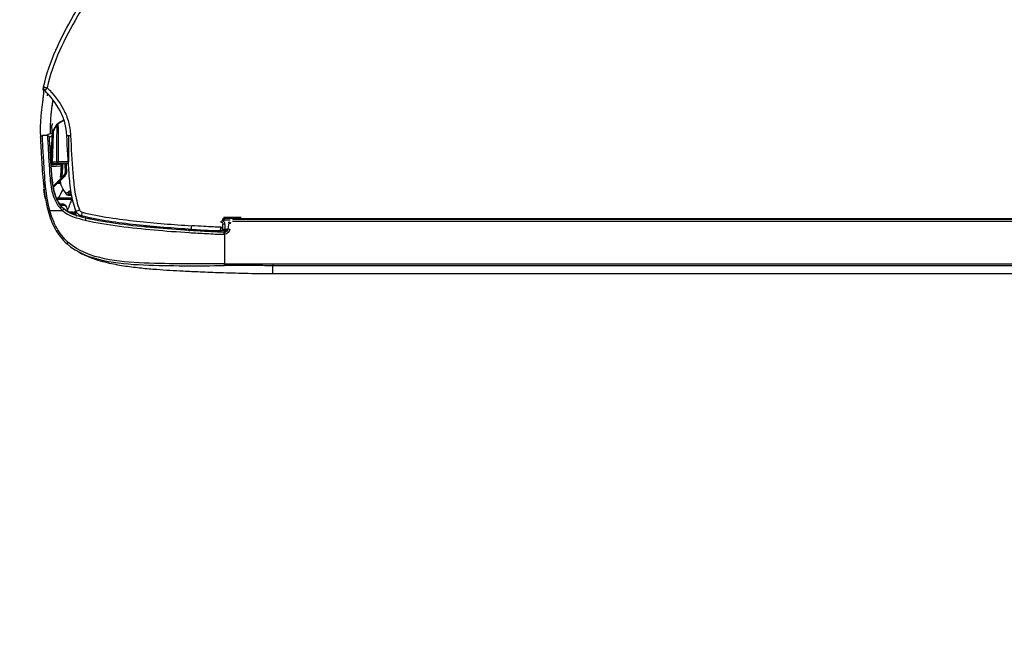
# Model space of a CAD drawing. Header units: millimetres. Extents: x 922208 to 1069538, y -182208 to -99877.
# Tile 102 of 256: x 982476 to 982724, y -161102 to -160942. Entities that reach past the tile are written whole.
import ezdxf
from ezdxf import colors
from ezdxf.entities.mleader import LeaderData, LeaderLine
from ezdxf.math import Vec2, Vec3

# ---------------------------------------------------------------- set-up
doc = ezdxf.new("R2010")
doc.units = ezdxf.units.MM
doc.header["$MEASUREMENT"] = 0
doc.layers.add('IS_KLIM Opis_Średnice', color=7, linetype='Continuous', lineweight=9)
doc.layers.add('IS_KLIM_urządzenia', color=3, linetype='Continuous')

# ---------------------------------------------------------------- blocks, each defined once
blk = doc.blocks.new('G$CFEA986A8')
at = {"layer": 'IS_KLIM_urządzenia', "linetype": 'Continuous'}
for p, q in [((2.71, 28.23), (3.1, 35.54)), ((3.1, 35.54), (3.1, 35.54)), ((3.24, 36.01), (3.24, 36.02)), ((3.24, 36.02), (3.24, 36.01)), ((2.73, 27.62), (4.82, 27.62)), ((2.74, 28.23), (2.74, 28.23)), ((2.74, 27.41), (5, 27.61)), ((3.03, 28.23), (3.03, 28.23)), ((4.22, 28.23), (4.22, 28.23)), ((4.55, 28.23), (4.55, 28.23)), ((5.25, 27.13), (2.77, 26.91)), ((3.18, 21.95), (5.57, 24.34)), ((5.93, 24.34), (3.22, 21.63)), ((5.57, 24.34), (5.44, 24.33)), ((5.57, 24.34), (5.85, 24.61)), ((5.93, 24.34), (5.57, 24.34)), ((6.02, 24.44), (5.93, 24.34)), ((46.34, 14.13), (46.34, 14)), ((50.7, 14.13), (46.34, 14.13)), ((46.52, 13.99), (46.52, 13.96)), ((46.52, 13.96), (921.55, 13.84)), ((46.52, 13.51), (46.52, 13.96)), ((48, 13.51), (46.52, 13.51)), ((47.59, 12.8), (47.38, 11.3)), ((48.58, 13.7), (919.48, 13.58)), ((919.48, 13.06), (48.58, 13.18)), ((46.64, 11.21), (47.36, 11.21)), ((46.64, 11.21), (46.64, 10.75)), ((47.11, 10.75), (46.64, 10.75)), ((46.54, 9.92), (46.54, 2.46)), ((58.73, 0), (909.33, -0.12)), ((58.74, 2.46), (909.33, 2.34)), ((909.33, 1.87), (58.74, 1.98)), ((58.74, 0), (58.74, 1.98))]:
    blk.add_line(p, q, dxfattribs=at)
for points in [[(37.64, 10.75, 0), (37.64, 10.76, 0), (37.64, 10.76, 0), (37.64, 10.77, 0), (37.64, 10.78, 0), (37.64, 10.79, 0), (37.64, 10.8, 0), (37.64, 10.81, 0), (37.64, 10.82, 0), (37.64, 10.83, 0), (37.64, 10.84, 0), (37.64, 10.84, 0), (37.65, 10.85, 0), (37.65, 10.86, 0), (37.65, 10.87, 0), (37.65, 10.88, 0), (37.65, 10.89, 0), (37.65, 10.9, 0), (37.65, 10.91, 0), (37.65, 10.92, 0), (37.65, 10.92, 0), (37.65, 10.93, 0), (37.65, 10.94, 0), (37.65, 10.95, 0), (37.65, 10.96, 0), (37.65, 10.97, 0), (37.65, 10.98, 0), (37.65, 10.99, 0), (37.65, 11, 0), (37.65, 11, 0), (37.65, 11.01, 0), (37.65, 11.02, 0), (37.65, 11.03, 0), (37.65, 11.04, 0), (37.65, 11.05, 0), (37.65, 11.06, 0), (37.65, 11.07, 0), (37.65, 11.08, 0), (37.65, 11.08, 0), (37.65, 11.09, 0), (37.65, 11.1, 0), (37.65, 11.11, 0), (37.65, 11.12, 0), (37.65, 11.13, 0), (37.66, 11.14, 0), (37.66, 11.15, 0), (37.66, 11.16, 0), (37.66, 11.16, 0), (37.66, 11.17, 0), (37.66, 11.18, 0), (37.66, 11.19, 0)], [(37.72, 10.74, 0), (37.72, 10.75, 0), (37.72, 10.76, 0), (37.72, 10.77, 0), (37.72, 10.78, 0), (37.72, 10.79, 0), (37.72, 10.79, 0), (37.72, 10.8, 0), (37.72, 10.81, 0), (37.72, 10.82, 0), (37.72, 10.83, 0), (37.73, 10.84, 0), (37.73, 10.85, 0), (37.73, 10.86, 0), (37.73, 10.87, 0), (37.73, 10.87, 0), (37.73, 10.88, 0), (37.73, 10.89, 0), (37.73, 10.9, 0), (37.73, 10.91, 0), (37.73, 10.92, 0), (37.73, 10.93, 0), (37.73, 10.94, 0), (37.73, 10.95, 0), (37.73, 10.95, 0), (37.73, 10.96, 0), (37.73, 10.97, 0), (37.73, 10.98, 0), (37.73, 10.99, 0), (37.73, 11, 0), (37.73, 11.01, 0), (37.73, 11.02, 0), (37.73, 11.03, 0), (37.73, 11.03, 0), (37.73, 11.04, 0), (37.73, 11.05, 0), (37.73, 11.06, 0), (37.73, 11.07, 0), (37.73, 11.08, 0), (37.73, 11.09, 0), (37.73, 11.1, 0), (37.73, 11.11, 0), (37.73, 11.11, 0), (37.73, 11.12, 0), (37.73, 11.13, 0), (37.74, 11.14, 0), (37.74, 11.15, 0), (37.74, 11.16, 0), (37.74, 11.17, 0), (37.74, 11.18, 0), (37.74, 11.19, 0)]]:
    blk.add_polyline3d(points, dxfattribs=at)
at = {"layer": 'IS_KLIM_urządzenia', "linetype": 'Continuous', "extrusion": (0, 0, -1)}
for centre, radius, start, end in [((-1.84, 46.94), 1, 314.7826, 11.7219), ((-0.53, 34.35), 0.5, 357.2068, 90), ((-1.83, 34.35), 0.5, 90, 177.181), ((-46.64, 11.25), 0.5, 270, 357), ((-46.39, 11.44), 1, 188, 264.2856), ((-46.39, 11.42), 1.5, 188, 264.2856)]:
    blk.add_arc(centre, radius, start, end, dxfattribs=at)
at = {"layer": 'IS_KLIM_urządzenia', "linetype": 'Continuous', "extrusion": (-1.54693e-05, -6.12303e-17, -1)}
blk.add_arc((-3.24, 28.23, -0.01), 0.498, 270, 359.4983, dxfattribs=at)
at = {"layer": 'IS_KLIM_urządzenia', "linetype": 'Continuous'}
for centre, start, end in [((2.5, 23.81), 5.1428, 5.6972), ((48.11, 12.87), 160.3327, 163.928), ((45.54, 11.27), 267.736, 0)]:
    blk.add_arc(centre, 0.5, start, end, dxfattribs=at)
for centre, major_axis, ratio, start_param, end_param in [((1.84, 46.94), (0.979, -0.203), 0.056856, 3.141593, 4.651384), ((1.84, 46.94), (0.704, 0.71), 0.020204, 1.651706, 3.141593), ((7.71, 34.94), (-0.999, -0.049), 0.051256, 0, 1.514472), ((7.71, 34.9), (-0.999, -0.047), 0.051373, 0, 1.514578), ((3.38, 28.23), (0, -0.498), 0.705765, 4.721116, 6.283185), ((3.96, 27.4), (0.499, -0.033), 0.703948, 0.778487, 1.449237), ((6.36, 25.91), (0.25, 0.009), 0.004928, 6.283059, 7.845078), ((1.28, 22.79), (0.498, 0.048), 0.655613, 3.140676, 4.596546), ((2.49, 23.87), (-0.498, -0.042), 0.40242, 3.141593, 4.712356), ((2.5, 23.81), (-0.498, -0.05), 0.399009, 3.140125, 4.706849), ((2.5, 23.81), (-0.498, -0.045), 0.399039, 3.141593, 4.710711), ((5.85, 24.61), (-0.177, 0.177), 0.009872, 3.141593, 4.709921), ((6.84, 20.48), (0.38, 0.325), 0.906204, 2.398026, 3.130887), ((7.44, 20.5), (-0.376, 0.33), 0.885836, 0.804441, 2.115185), ((7.76, 20.85), (-0.367, 0.34), 0.8822, 0.840111, 2.138766), ((8.04, 20.89), (0.282, 0.413), 0.898755, 2.160862, 3.167773), ((5.72, 17.3), (0, 0.2), 0.576627, 4.721116, 6.283185), ((2.45, 15.93), (0.482, 0.133), 0.040619, 3.141593, 4.662666), ((5.63, 15.93), (-0.326, -0.379), 0.006066, 1.506881, 3.141593), ((6.49, 16.72), (0.192, 0.056), 0.184381, 5.301873, 6.283185), ((8.07, 15.3), (0, 0.2), 0.433029, 4.721116, 6.283185), ((8.86, 15.62), (0.19, -0.061), 0.210046, 2.527177, 3.153928), ((8.96, 15.32), (-0.191, 0.059), 0.212832, 4.135574, 5.657225), ((8.8, 14.85), (0.18, 0.087), 0.196125, 5.117147, 6.283185), ((9.97, 16.14), (-0.925, -0.381), 0.043497, 0, 1.508611), ((10.63, 15.55), (-0.263, -0.965), 0.021464, 4.784953, 6.283185), ((11.38, 13.51), (-0.117, -0.486), 0.019962, 3.141593, 4.771045), ((45.52, 13.53), (0.02, 0.5), 1, 3.141593, 4.708057), ((45.52, 13.53), (-0.02, -0.5), 0.999999, 0, 1.547993), ((45.57, 13.52), (-0.02, -0.5), 0.955746, 0, 1.547846), ((46.52, 13.46), (0.5, -0.017), 0.998628, 1.605655, 3.113607), ((46.52, 13.46), (-0.5, 0.017), 0.093825, 4.715665, 5.983293), ((46.57, 12.58), (0.499, 0.026), 0.09496, 3.141593, 4.707412), ((48.08, 12.73), (0.495, -0.07), 0.051828, 3.141593, 4.719673), ((48.11, 12.87), (0.48, -0.138), 0.050296, 3.141584, 4.726878), ((39.42, 10.08), (0.996, -0.087), 0.841749, 1.62689, 2.181571), ((45.54, 11.73), (0.5, 0), 0.093428, 4.788501, 6.283185), ((46.64, 11.25), (0.499, 0.026), 0.096366, 3.141593, 4.707339), ((46.39, 9.94), (0, -0.5), 0.000142, 3.141593, 4.764749), ((46.54, 9.95), (0.05, -0.498), 0.005219, 3.141593, 4.764488), ((47.87, 11.23), (0.495, -0.07), 0.051828, 3.141593, 4.719673), ((7.1, 7.87), (0.331, 0.375), 0.006851, 3.141593, 4.648558), ((46.54, 2.49), (0, 0.5), 0.000013, 3.173368, 4.660029)]:
    blk.add_ellipse(centre, major_axis=major_axis, ratio=ratio, start_param=start_param, end_param=end_param, dxfattribs=at)
at = {"layer": 'IS_KLIM_urządzenia', "linetype": 'Continuous', "extrusion": (0, 0, -1)}
for centre, major_axis, ratio, start_param, end_param in [((3.24, 28.23), (0.352, -0.352), 0.999998, 0.785397, 2.347467), ((48.58, 12.65), (-0.13, -1.08), 0.917565, 1.59215, 1.795783), ((-21.42, 382.85), (-1476.17, -4886.86), 0.031997, 4.778832, 4.778918), ((7.64, 474.84), (-1862.82, -6167.7), 0.025163, 4.780022, 4.78009), ((5.18, 514.21), (-1939.65, -6425.41), 0.026246, 4.782823, 4.782889)]:
    blk.add_ellipse(centre, major_axis=major_axis, ratio=ratio, start_param=start_param, end_param=end_param, dxfattribs=at)
at = {"layer": 'IS_KLIM_urządzenia', "linetype": 'Continuous'}
for points, knots in [([(0.86, 47.14), (2.21, 53.63), (5.22, 59.45), (9.22, 66.61), (10.01, 68.05), (11.28, 71.07), (11.73, 72.68), (12.3, 75.96), (12.44, 77.6), (12.52, 80.9), (12.49, 82.59), (12.38, 84.21)], [0, 0, 0, 0, 0.5, 0.5, 0.625, 0.625, 0.75, 0.75, 0.875, 0.875, 1, 1, 1, 1]), ([(13.31, 84.26), (13.43, 82.58), (13.45, 80.92), (13.38, 77.59), (13.25, 75.94), (12.69, 72.64), (12.26, 71.01), (11.03, 67.94), (10.25, 66.49), (7.83, 62.15), (6.23, 59.26), (3.53, 53.27), (2.44, 50.17), (1.77, 46.9)], [0, 0, 0, 0, 0.125, 0.125, 0.25, 0.25, 0.375, 0.375, 0.5, 0.5, 0.75, 0.75, 1, 1, 1, 1]), ([(0.79, 46.38), (0.81, 46.35), (0.83, 46.15), (0.82, 45.56), (0.75, 44.68), (0.59, 43.52), (0.41, 42.19), (0.23, 40.79), (0.06, 38.91), (-0.02, 36.7), (0.03, 34.49), (0.09, 33.16), (0.12, 32.58)], [0, 0, 0, 0, 0.12885, 0.245282, 0.335122, 0.40726, 0.471799, 0.536509, 0.604482, 0.745543, 0.884733, 1, 1, 1, 1]), ([(6.71, 34.89), (6.66, 35.97), (6.51, 37.05), (5.93, 39.13), (5.52, 40.14), (4.02, 42.98), (2.67, 44.7), (1.13, 46.23)], [0, 0, 0, 0, 0.25, 0.25, 0.5, 0.5, 1, 1, 1, 1]), ([(1.77, 46.9), (3.4, 45.28), (4.82, 43.46), (6.4, 40.45), (6.84, 39.38), (7.45, 37.17), (7.6, 36.03), (7.65, 34.88)], [0, 0, 0, 0, 0.5, 0.5, 0.75, 0.75, 1, 1, 1, 1]), ([(3.15, 43.79), (3.12, 43.57), (3.04, 42.96), (2.88, 41.81), (2.7, 40.4), (2.54, 38.56), (2.49, 36.85), (2.5, 35.65), (2.51, 35.23)], [0, 0, 0, 0, 0.089993, 0.237107, 0.37975, 0.527052, 0.833503, 1, 1, 1, 1]), ([(3.13, 43.63), (3.06, 43.24), (2.83, 41.75), (2.67, 40.26), (2.59, 39.15)], [0, 0, 0, 0, 0.261547, 1, 1, 1, 1]), ([(3.01, 37.92), (3, 37.79), (2.99, 37.66), (2.97, 37.49), (2.97, 37.46), (2.96, 37.42)], [0, 0, 0, 0, 0.794972, 0.794972, 1, 1, 1, 1]), ([(3.24, 36.01), (3.49, 36.42), (3.74, 36.82), (4.08, 37.39), (4.18, 37.55), (4.28, 37.72)], [0, 0, 0, 0, 0.711043, 0.711043, 1, 1, 1, 1]), ([(3.24, 36.01), (3.5, 36.43), (3.75, 36.85), (4.1, 37.41), (4.19, 37.57), (4.28, 37.72)], [0, 0, 0, 0, 0.731926, 0.731926, 1, 1, 1, 1]), ([(4.29, 37.71), (3.97, 37.19), (3.65, 36.67), (3.3, 36.1), (3.27, 36.06), (3.24, 36.01)], [0, 0, 0, 0, 0.917621, 0.917621, 1, 1, 1, 1]), ([(4.2, 28.23), (4.2, 29.24), (4.2, 30.24), (4.21, 32.24), (4.2, 33.27), (4.22, 35.2), (4.25, 36.11), (4.29, 37.36), (4.3, 37.7), (4.29, 37.71)], [0, 0, 0, 0, 0.25, 0.25, 0.5, 0.5, 0.75, 0.75, 1, 1, 1, 1]), ([(4.28, 37.72), (4.28, 37.72), (4.28, 37.72), (4.28, 37.72), (4.28, 37.72), (4.28, 37.72)], [0, 0, 0, 0, 0.500001, 0.500001, 1, 1, 1, 1]), ([(4.45, 37.88), (4.45, 37.88), (4.43, 37.87), (4.42, 37.86), (4.4, 37.84), (4.37, 37.82), (4.35, 37.8), (4.32, 37.76), (4.29, 37.72), (4.29, 37.72)], [0, 0, 0, 0, 0.029241, 0.088276, 0.151647, 0.25725, 0.525964, 0.992323, 1, 1, 1, 1]), ([(4.44, 37.88), (4.44, 37.88), (4.44, 37.88), (4.44, 37.88), (4.44, 37.88), (4.44, 37.88)], [0, 0, 0, 0, 0.593674, 0.593674, 1, 1, 1, 1]), ([(4.44, 37.87), (4.45, 37.85), (4.46, 37.53), (4.52, 36.29), (4.55, 35.36), (4.57, 33.39), (4.56, 32.34), (4.56, 30.29), (4.55, 29.26), (4.55, 28.23)], [0, 0, 0, 0, 0.25, 0.25, 0.5, 0.5, 0.75, 0.75, 1, 1, 1, 1]), ([(2.43, 15.91), (1.79, 18.29), (1.47, 20.73), (1.05, 25.3), (0.94, 27.43), (0.73, 30.97), (0.65, 32.4), (0.55, 34.34), (0.52, 34.85), (0.53, 34.85)], [0, 0, 0, 0, 0.25, 0.25, 0.5, 0.5, 0.75, 0.75, 1, 1, 1, 1]), ([(3.08, 35.41), (2.6, 35.32), (2.12, 35.16), (1.64, 34.89), (1.62, 34.88), (1.59, 34.86)], [0, 0, 0, 0, 0.948448, 0.948448, 1, 1, 1, 1]), ([(1.83, 34.85), (1.83, 34.85), (1.87, 33.81), (2.08, 30.02), (2.21, 27.26), (2.47, 24.07)], [0, 0, 0, 0, 0.5, 0.5, 1, 1, 1, 1]), ([(2.71, 28.23), (2.79, 29.71), (2.87, 31.19), (2.97, 33.03), (2.98, 33.41), (3.02, 34.12), (3.04, 34.46), (3.08, 35.26), (3.1, 35.51), (3.1, 35.54)], [0, 0, 0, 0, 0.5, 0.5, 0.625, 0.625, 0.75, 0.75, 1, 1, 1, 1]), ([(3.24, 36.01), (3.24, 35.99), (3.25, 35.75), (3.24, 34.97), (3.24, 34.63), (3.22, 33.9), (3.2, 33.49), (3.13, 31.47), (3.07, 29.85), (3.01, 28.23)], [0, 0, 0, 0, 0.25, 0.25, 0.375, 0.375, 0.5, 0.5, 1, 1, 1, 1]), ([(3.25, 36.01), (3.24, 36), (3.2, 35.94), (3.15, 35.84), (3.12, 35.72), (3.11, 35.65), (3.1, 35.62), (3.1, 35.62), (3.1, 35.62), (3.1, 35.62), (3.1, 35.61), (3.18, 36.23), (3.09, 35.5), (3.1, 35.58), (3.1, 35.58)], [0, 0, 0, 0, 0.004098, 0.020773, 0.033488, 0.040418, 0.042471, 0.042689, 0.042703, 0.042705, 0.042705, 0.045311, 0.81751, 1, 1, 1, 1]), ([(3.1, 35.54), (3.1, 35.58), (3.1, 35.55), (3.1, 35.54), (3.1, 35.54), (3.1, 35.54)], [0, 0, 0, 0, 0.5, 0.5, 1, 1, 1, 1]), ([(3.1, 35.54), (3.1, 35.54), (3.1, 35.54), (3.1, 35.54), (3.1, 35.54), (3.1, 35.54)], [0, 0, 0, 0, 0.501823, 0.501823, 1, 1, 1, 1]), ([(3.1, 35.54), (3.1, 35.54), (3.1, 35.54), (3.1, 35.54), (3.1, 35.54), (3.1, 35.54)], [0, 0, 0, 0, 0.497529, 0.497529, 1, 1, 1, 1]), ([(3.24, 36.01), (3.24, 36.01), (3.24, 36.01), (3.24, 36.01), (3.24, 36.01), (3.24, 36.01)], [0, 0, 0, 0, 0.266653, 0.266653, 1, 1, 1, 1]), ([(3.24, 36.01), (3.24, 36.01), (3.24, 36.01), (3.24, 36.01), (3.24, 36.01), (3.24, 36.01), (3.24, 36.01), (3.24, 36.01)], [0, 0, 0, 0, 0.156997, 0.156997, 0.784985, 0.784985, 1, 1, 1, 1]), ([(6.71, 34.85), (6.71, 34.85), (6.71, 34.85), (6.71, 34.86), (6.71, 34.88), (6.71, 34.89)], [0, 0, 0, 0, 0.001471, 0.001471, 1, 1, 1, 1]), ([(9.05, 15.75), (8.42, 17.27), (8.08, 18.84), (7.57, 22), (7.42, 23.6), (7.06, 28.42), (6.86, 31.65), (6.71, 34.85)], [0, 0, 0, 0, 0.25, 0.25, 0.5, 0.5, 1, 1, 1, 1]), ([(7.11, 34.81), (7.11, 34.78), (7.11, 34.74), (7.11, 33.65), (7.11, 32.55), (7.11, 30.39), (7.11, 29.31), (7.11, 28.23)], [0, 0, 0, 0, 0.017199, 0.017199, 0.508599, 0.508599, 1, 1, 1, 1]), ([(7.65, 34.88), (7.65, 34.88), (7.65, 34.88), (7.65, 34.87), (7.66, 34.86), (7.66, 34.84)], [0, 0, 0, 0, 0.001414, 0.001414, 1, 1, 1, 1]), ([(7.66, 34.84), (7.81, 31.68), (8, 28.52), (8.36, 23.79), (8.5, 22.21), (8.99, 19.1), (9.32, 17.56), (9.93, 16.07)], [0, 0, 0, 0, 0.5, 0.5, 0.75, 0.75, 1, 1, 1, 1]), ([(0.03, 34.32), (0.03, 34.32), (0.05, 33.82), (0.16, 31.93), (0.24, 30.52), (0.46, 27.06), (0.57, 24.97), (1, 20.5), (1.33, 18.12), (1.97, 15.8)], [0, 0, 0, 0, 0.25, 0.25, 0.5, 0.5, 0.75, 0.75, 1, 1, 1, 1]), ([(0.12, 32.67), (0.12, 32.66), (0.12, 32.66), (0.12, 32.65), (0.12, 32.65), (0.12, 32.64), (0.12, 32.64), (0.12, 32.64)], [0, 0, 0, 0, 0.491862, 0.491862, 0.745898, 0.745898, 1, 1, 1, 1]), ([(2.99, 23.91), (2.73, 26.99), (2.59, 29.69), (2.38, 33.37), (2.33, 34.37), (2.33, 34.37)], [0, 0, 0, 0, 0.500106, 0.500106, 1, 1, 1, 1]), ([(2.71, 28.23), (2.71, 28.23), (2.73, 28.23), (2.81, 28.23), (2.86, 28.23), (2.96, 28.23), (2.98, 28.23), (3.01, 28.23)], [0, 0, 0, 0, 0.429968, 0.429968, 0.860069, 0.860069, 1, 1, 1, 1]), ([(2.74, 28.23), (2.74, 28.23), (2.75, 28.23), (2.8, 28.23), (2.84, 28.23), (2.94, 28.23), (2.98, 28.23), (3.03, 28.23)], [0, 0, 0, 0, 0.311909, 0.311909, 0.74389, 0.74389, 1, 1, 1, 1]), ([(3.38, 27.74), (3.34, 27.74), (3.31, 27.74), (3.27, 27.74), (3.25, 27.74), (3.24, 27.74), (3.24, 27.74), (3.24, 27.74)], [0, 0, 0, 0, 0.429844, 0.429844, 0.859217, 0.859217, 1, 1, 1, 1]), ([(4.56, 27.74), (4.44, 27.74), (4.31, 27.74), (4.06, 27.74), (3.93, 27.74), (3.66, 27.74), (3.52, 27.74), (3.38, 27.74)], [0, 0, 0, 0, 0.316882, 0.316882, 0.640659, 0.640659, 1, 1, 1, 1]), ([(4.2, 28.23), (4.24, 28.23), (4.29, 28.23), (4.39, 28.23), (4.44, 28.23), (4.52, 28.23), (4.53, 28.23), (4.55, 28.23)], [0, 0, 0, 0, 0.437327, 0.437327, 0.874715, 0.874715, 1, 1, 1, 1]), ([(4.56, 27.74), (4.51, 27.74), (4.42, 27.76), (4.31, 27.88), (4.24, 28.04), (4.23, 28.17), (4.22, 28.23)], [0, 0, 0, 0, 0.28901, 0.499661, 0.756628, 1, 1, 1, 1]), ([(4.22, 28.23), (4.27, 28.23), (4.37, 28.23), (4.49, 28.23), (4.55, 28.23)], [0, 0, 0, 0, 0.500276, 1, 1, 1, 1]), ([(4.56, 27.74), (4.56, 27.74), (4.56, 27.74), (4.56, 27.75), (4.56, 27.76), (4.56, 27.78), (4.56, 27.8), (4.55, 27.84), (4.55, 27.86), (4.55, 27.9), (4.55, 27.93), (4.55, 27.98), (4.55, 28.01), (4.55, 28.1), (4.55, 28.16), (4.55, 28.23)], [0, 0, 0, 0, 0.125, 0.125, 0.25, 0.25, 0.375, 0.375, 0.5, 0.5, 0.625, 0.625, 0.75, 0.75, 1, 1, 1, 1]), ([(4.55, 28.23), (4.95, 28.23), (5.36, 28.23), (5.99, 28.23), (6.21, 28.23), (6.62, 28.23), (6.8, 28.23), (7.03, 28.23), (7.07, 28.23), (7.11, 28.23)], [0, 0, 0, 0, 0.474817, 0.474817, 0.737386, 0.737386, 0.953021, 0.953021, 1, 1, 1, 1]), ([(7.11, 28.23), (6.67, 28.23), (6.22, 28.23), (5.37, 28.23), (4.96, 28.23), (4.55, 28.23)], [0, 0, 0, 0, 0.51841, 0.51841, 1, 1, 1, 1]), ([(7.11, 27.74), (7.03, 27.74), (6.94, 27.74), (6.49, 27.74), (6.13, 27.74), (5.36, 27.74), (4.96, 27.74), (4.56, 27.74)], [0, 0, 0, 0, 0.097737, 0.097737, 0.528149, 0.528149, 1, 1, 1, 1]), ([(5, 27.61), (5.04, 27.61), (5.07, 27.6), (5.13, 27.56), (5.16, 27.53), (5.21, 27.45), (5.22, 27.41), (5.24, 27.31), (5.25, 27.26), (5.25, 27.18), (5.25, 27.15), (5.25, 27.13)], [0, 0, 0, 0, 0.247479, 0.247479, 0.496795, 0.496795, 0.717384, 0.717384, 0.907765, 0.907765, 1, 1, 1, 1]), ([(5.22, 24.33), (5.23, 24.5), (5.24, 24.66), (5.29, 25.49), (5.34, 26.16), (5.4, 27.13), (5.42, 27.43), (5.44, 27.74)], [0, 0, 0, 0, 0.146562, 0.146562, 0.73281, 0.73281, 1, 1, 1, 1]), ([(5.66, 27.74), (5.61, 26.91), (5.55, 26.08), (5.48, 24.95), (5.46, 24.64), (5.44, 24.33)], [0, 0, 0, 0, 0.72849, 0.72849, 1, 1, 1, 1]), ([(6.36, 25.91), (6.35, 26.08), (6.35, 26.24), (6.33, 26.85), (6.31, 27.29), (6.3, 27.74)], [0, 0, 0, 0, 0.274035, 0.274035, 1, 1, 1, 1]), ([(6.54, 27.74), (6.55, 27.64), (6.55, 27.54), (6.57, 26.93), (6.59, 26.42), (6.61, 25.92)], [0, 0, 0, 0, 0.164291, 0.164291, 1, 1, 1, 1]), ([(5.85, 24.61), (5.99, 24.75), (6.1, 24.92), (6.27, 25.27), (6.33, 25.46), (6.36, 25.74), (6.36, 25.83), (6.36, 25.91)], [0, 0, 0, 0, 0.410681, 0.410681, 0.822529, 0.822529, 1, 1, 1, 1]), ([(6.61, 25.92), (6.61, 25.82), (6.61, 25.72), (6.57, 25.4), (6.51, 25.18), (6.33, 24.81), (6.22, 24.65), (6.07, 24.48), (6.05, 24.46), (6.02, 24.44)], [0, 0, 0, 0, 0.177731, 0.177731, 0.59018, 0.59018, 0.940555, 0.940555, 1, 1, 1, 1]), ([(0.78, 22.75), (0.79, 22.7), (0.79, 22.67), (0.8, 22.61), (0.8, 22.59), (0.8, 22.57), (0.8, 22.57), (0.8, 22.59), (0.8, 22.6), (0.8, 22.61)], [0, 0, 0, 0, 0.272721, 0.272721, 0.545029, 0.545029, 0.816327, 0.816327, 1, 1, 1, 1]), ([(0.8, 22.62), (0.8, 22.61), (0.8, 22.58), (0.8, 22.58), (0.8, 22.57), (0.8, 22.56), (0.8, 22.55), (0.81, 22.53), (0.82, 22.47), (0.86, 22.37), (0.95, 22.25), (1.09, 22.16), (1.21, 22.12), (1.28, 22.13), (1.28, 22.13)], [0, 0, 0, 0, 0.067693, 0.176783, 0.191923, 0.20101, 0.210642, 0.23464, 0.289457, 0.395964, 0.591763, 0.776207, 0.974695, 1, 1, 1, 1]), ([(2.48, 24.01), (2.6, 22.61), (2.81, 21.15), (3.72, 18.3), (4.46, 16.92), (5.61, 15.91)], [0, 0, 0, 0, 0.5, 0.5, 1, 1, 1, 1]), ([(2.99, 23.85), (3, 23.81), (3, 23.77), (3.01, 23.64), (3.02, 23.54), (3.05, 23.29), (3.07, 23.13), (3.12, 22.73), (3.15, 22.48), (3.24, 21.89), (3.31, 21.55), (3.54, 20.47), (3.75, 19.74), (4.26, 18.52), (4.52, 18.02), (4.84, 17.55)], [0, 0, 0, 0, 0.01825, 0.01825, 0.060304, 0.060304, 0.132525, 0.132525, 0.246095, 0.246095, 0.402611, 0.402611, 0.74532, 0.74532, 1, 1, 1, 1]), ([(5.96, 16.31), (4.87, 17.25), (4.17, 18.54), (3.31, 21.19), (3.11, 22.55), (2.99, 23.85)], [0, 0, 0, 0, 0.5, 0.5, 1, 1, 1, 1]), ([(5.22, 24.33), (5.2, 24.33), (5.19, 24.33), (5.14, 24.33), (5.1, 24.33), (5.07, 24.33)], [0, 0, 0, 0, 0.325415, 0.325415, 1, 1, 1, 1]), ([(5.3, 22.33), (5.24, 22.47), (5.2, 22.67), (5.14, 23.06), (5.12, 23.23), (5.11, 23.41)], [0, 0, 0, 0, 0.624288, 0.624288, 1, 1, 1, 1]), ([(5.44, 24.33), (5.41, 24.33), (5.38, 24.33), (5.33, 24.33), (5.3, 24.33), (5.26, 24.33), (5.24, 24.33), (5.22, 24.33), (5.22, 24.33), (5.22, 24.33)], [0, 0, 0, 0, 0.315815, 0.315815, 0.631664, 0.631664, 0.946964, 0.946964, 1, 1, 1, 1]), ([(5.76, 21.33), (5.6, 21.04), (5.45, 20.74), (5.04, 19.97), (4.79, 19.48), (4.54, 19)], [0, 0, 0, 0, 0.379029, 0.379029, 1, 1, 1, 1]), ([(6.97, 20.49), (6.88, 20.38), (6.78, 20.33), (6.57, 20.3), (6.46, 20.36), (6.36, 20.47)], [0, 0, 0, 0, 0.456839, 0.456839, 1, 1, 1, 1]), ([(7.06, 19.82), (7.08, 19.82), (7.09, 19.82), (7.2, 19.84), (7.3, 19.92), (7.39, 20.05)], [0, 0, 0, 0, 0.174867, 0.174867, 1, 1, 1, 1]), ([(7.29, 20.84), (7.3, 20.84), (7.3, 20.85), (7.35, 20.89), (7.4, 20.91), (7.49, 20.91), (7.53, 20.9), (7.57, 20.87)], [0, 0, 0, 0, 0.062565, 0.062565, 0.548357, 0.548357, 1, 1, 1, 1]), ([(7.91, 20), (7.87, 20.01), (7.82, 20.01), (7.65, 20.02), (7.52, 20.03), (7.39, 20.05)], [0, 0, 0, 0, 0.263267, 0.263267, 1, 1, 1, 1]), ([(7.95, 19), (7.84, 19), (7.73, 19), (7.18, 19), (6.75, 19), (6.13, 19), (5.95, 19), (5.2, 19), (4.63, 19), (4.07, 19)], [0, 0, 0, 0, 0.084494, 0.084494, 0.422472, 0.422472, 0.560579, 0.560579, 1, 1, 1, 1]), ([(4.15, 18.8), (4.53, 18.8), (4.9, 18.8), (5.72, 18.8), (6.16, 18.8), (6.86, 18.8), (7.12, 18.8), (7.57, 18.8), (7.77, 18.8), (7.97, 18.8)], [0, 0, 0, 0, 0.296997, 0.296997, 0.640532, 0.640532, 0.845161, 0.845161, 1, 1, 1, 1]), ([(5.72, 17.5), (5.61, 17.5), (5.5, 17.5), (5.23, 17.5), (5.05, 17.5), (4.88, 17.5)], [0, 0, 0, 0, 0.390013, 0.390013, 1, 1, 1, 1]), ([(6.68, 16.78), (6.65, 16.88), (6.61, 16.98), (6.49, 17.14), (6.42, 17.22), (6.27, 17.35), (6.17, 17.4), (5.96, 17.48), (5.84, 17.5), (5.72, 17.5)], [0, 0, 0, 0, 0.230955, 0.230955, 0.455697, 0.455697, 0.706422, 0.706422, 1, 1, 1, 1]), ([(7.97, 18.8), (7.8, 18.37), (7.62, 17.93), (7.27, 17.03), (7.09, 16.55), (6.91, 16.08)], [0, 0, 0, 0, 0.478968, 0.478968, 1, 1, 1, 1]), ([(1.97, 15.8), (2.4, 14.23), (2.97, 12.73), (4.54, 9.9), (5.54, 8.58), (6.77, 7.49)], [0, 0, 0, 0, 0.5, 0.5, 1, 1, 1, 1]), ([(7.08, 7.84), (5.89, 8.89), (4.93, 10.17), (3.41, 12.92), (2.85, 14.38), (2.43, 15.91)], [0, 0, 0, 0, 0.5, 0.5, 1, 1, 1, 1]), ([(2.43, 15.91), (3.38, 15.91), (4.33, 15.91), (5.39, 15.91), (5.5, 15.91), (5.61, 15.91)], [0, 0, 0, 0, 0.894615, 0.894615, 1, 1, 1, 1]), ([(5.03, 17.3), (5.22, 17.3), (5.41, 17.3), (5.68, 17.3), (5.76, 17.3), (5.84, 17.3)], [0, 0, 0, 0, 0.696556, 0.696556, 1, 1, 1, 1]), ([(5.84, 17.3), (5.93, 17.3), (6.03, 17.28), (6.2, 17.22), (6.27, 17.18), (6.4, 17.08), (6.45, 17.02), (6.54, 16.88), (6.58, 16.81), (6.61, 16.72)], [0, 0, 0, 0, 0.299295, 0.299295, 0.552236, 0.552236, 0.775182, 0.775182, 1, 1, 1, 1]), ([(8.07, 15.5), (7.95, 15.5), (7.83, 15.5), (7.52, 15.5), (7.32, 15.5), (7.13, 15.5)], [0, 0, 0, 0, 0.379834, 0.379834, 1, 1, 1, 1]), ([(8.98, 14.93), (8.93, 15.03), (8.86, 15.13), (8.71, 15.28), (8.62, 15.34), (8.42, 15.44), (8.31, 15.48), (8.16, 15.5), (8.12, 15.5), (8.07, 15.5)], [0, 0, 0, 0, 0.291856, 0.291856, 0.579131, 0.579131, 0.886367, 0.886367, 1, 1, 1, 1]), ([(8.16, 15.3), (8.19, 15.3), (8.23, 15.3), (8.35, 15.28), (8.44, 15.26), (8.6, 15.18), (8.67, 15.13), (8.79, 15), (8.84, 14.93), (8.88, 14.85)], [0, 0, 0, 0, 0.114875, 0.114875, 0.424433, 0.424433, 0.71152, 0.71152, 1, 1, 1, 1]), ([(8.98, 14.93), (9.03, 14.82), (9.09, 14.7), (9.17, 14.55), (9.19, 14.51), (9.21, 14.48)], [0, 0, 0, 0, 0.758703, 0.758703, 1, 1, 1, 1]), ([(10.37, 14.59), (10.22, 14.63), (10.07, 14.69), (9.73, 14.88), (9.55, 15.02), (9.25, 15.35), (9.13, 15.55), (9.05, 15.75)], [0, 0, 0, 0, 0.262451, 0.262451, 0.631307, 0.631307, 1, 1, 1, 1]), ([(9.93, 16.07), (9.97, 15.97), (10.03, 15.87), (10.18, 15.7), (10.27, 15.63), (10.44, 15.54), (10.52, 15.51), (10.59, 15.49)], [0, 0, 0, 0, 0.368676, 0.368676, 0.737518, 0.737518, 1, 1, 1, 1]), ([(10.59, 15.49), (12.85, 14.87), (15.14, 14.47), (19.73, 13.76), (22.04, 13.48), (28.97, 12.72), (33.62, 12.36), (38.26, 12.08)], [0, 0, 0, 0, 0.25, 0.25, 0.5, 0.5, 1, 1, 1, 1]), ([(38.2, 11.15), (33.53, 11.44), (28.86, 11.8), (21.88, 12.56), (19.56, 12.85), (14.94, 13.56), (12.64, 13.97), (10.37, 14.59)], [0, 0, 0, 0, 0.5, 0.5, 0.75, 0.75, 1, 1, 1, 1]), ([(11.36, 13.48), (14.22, 12.79), (17.12, 12.35), (22.95, 11.58), (25.87, 11.28), (31.72, 10.75), (34.65, 10.54), (39.05, 10.26), (40.52, 10.18), (43.45, 10.02), (44.92, 9.92), (46.39, 9.92)], [0, 0, 0, 0, 0.25, 0.25, 0.5, 0.5, 0.75, 0.75, 0.875, 0.875, 1, 1, 1, 1]), ([(46.39, 10.44), (44.92, 10.44), (43.46, 10.55), (40.54, 10.7), (39.08, 10.78), (34.7, 11.06), (31.78, 11.28), (25.95, 11.8), (23.04, 12.1), (17.23, 12.87), (14.34, 13.31), (11.49, 13.99)], [0, 0, 0, 0, 0.125, 0.125, 0.25, 0.25, 0.5, 0.5, 0.75, 0.75, 1, 1, 1, 1]), ([(46.04, 12.68), (46.04, 12.69), (46.03, 12.7), (46.01, 12.77), (45.98, 12.81), (45.9, 12.9), (45.86, 12.93), (45.76, 12.99), (45.71, 13.01), (45.63, 13.02), (45.61, 13.02), (45.59, 13.02)], [0, 0, 0, 0, 0.061755, 0.061755, 0.342553, 0.342553, 0.621501, 0.621501, 0.898216, 0.898216, 1, 1, 1, 1]), ([(46.52, 13.99), (46.46, 13.99), (46.41, 13.98), (46.3, 13.94), (46.25, 13.91), (46.16, 13.84), (46.13, 13.8), (46.07, 13.7), (46.04, 13.65), (46.03, 13.56), (46.02, 13.53), (46.02, 13.5)], [0, 0, 0, 0, 0.217569, 0.217569, 0.437754, 0.437754, 0.661951, 0.661951, 0.88823, 0.88823, 1, 1, 1, 1]), ([(46.02, 13.5), (46.02, 13.5), (46.02, 13.5), (46.02, 13.5), (46.02, 13.5), (46.02, 13.49)], [0, 0, 0, 0, 0.709938, 0.709938, 1, 1, 1, 1]), ([(46.04, 13.49), (46.05, 13.49), (46.05, 13.49), (46.07, 13.48), (46.1, 13.48), (46.16, 13.47), (46.19, 13.47), (46.26, 13.46), (46.31, 13.45), (46.41, 13.45), (46.47, 13.45), (46.52, 13.45)], [0, 0, 0, 0, 0.054361, 0.054361, 0.324109, 0.324109, 0.492664, 0.492664, 0.757067, 0.757067, 1, 1, 1, 1]), ([(46.14, 11.23), (46.12, 11.56), (46.1, 11.89), (46.08, 12.33), (46.07, 12.44), (46.07, 12.55)], [0, 0, 0, 0, 0.752617, 0.752617, 1, 1, 1, 1]), ([(46.24, 13.21), (46.29, 13.25), (46.34, 13.29), (46.43, 13.37), (46.47, 13.4), (46.51, 13.44), (46.52, 13.44), (46.52, 13.45)], [0, 0, 0, 0, 0.516625, 0.516625, 0.987493, 0.987493, 1, 1, 1, 1]), ([(46.24, 13.21), (46.27, 13.19), (46.29, 13.17), (46.39, 13.06), (46.45, 12.96), (46.54, 12.75), (46.56, 12.64), (46.57, 12.53)], [0, 0, 0, 0, 0.128768, 0.128768, 0.564386, 0.564386, 1, 1, 1, 1]), ([(46.34, 14), (46.4, 14), (46.46, 14), (46.52, 13.99), (46.52, 13.99), (46.52, 13.99)], [0, 0, 0, 0, 0.980312, 0.980312, 1, 1, 1, 1]), ([(46.57, 12.53), (46.58, 12.2), (46.6, 11.87), (46.62, 11.42), (46.63, 11.32), (46.64, 11.21)], [0, 0, 0, 0, 0.752217, 0.752217, 1, 1, 1, 1]), ([(26.23, 12.1), (26.23, 12.1), (27.71, 11.94), (30.67, 11.69), (31.17, 11.65), (31.69, 11.61)], [0, 0, 0, 0, 0.843393, 0.843393, 1, 1, 1, 1]), ([(38.2, 11.15), (39.21, 11.09), (40.23, 11.03), (42.04, 10.93), (42.83, 10.89), (44.26, 10.83), (44.89, 10.8), (45.52, 10.77)], [0, 0, 0, 0, 0.415101, 0.415101, 0.741354, 0.741354, 1, 1, 1, 1]), ([(45.58, 11.68), (44.96, 11.71), (44.35, 11.74), (42.93, 11.81), (42.13, 11.85), (40.31, 11.96), (39.29, 12.02), (38.27, 12.08)], [0, 0, 0, 0, 0.252696, 0.252696, 0.581919, 0.581919, 1, 1, 1, 1]), ([(39.44, 10.92), (40.46, 10.91), (41.48, 10.89), (42.88, 10.87), (43.26, 10.86), (43.64, 10.86)], [0, 0, 0, 0, 0.726317, 0.726317, 1, 1, 1, 1]), ([(45.24, 10.83), (45.24, 10.82), (45.24, 10.81), (45.25, 10.72), (45.25, 10.63), (45.25, 10.52), (45.25, 10.51), (45.25, 10.5)], [0, 0, 0, 0, 0.096435, 0.096435, 0.929868, 0.929868, 1, 1, 1, 1]), ([(45.52, 10.77), (45.52, 10.77), (45.52, 10.78), (45.53, 10.8), (45.53, 10.84), (45.54, 10.93), (45.55, 10.97), (45.55, 11.08), (45.56, 11.17), (45.57, 11.37), (45.57, 11.47), (45.57, 11.62), (45.58, 11.65), (45.58, 11.68)], [0, 0, 0, 0, 0.104471, 0.104471, 0.333219, 0.333219, 0.476288, 0.476288, 0.705049, 0.705049, 0.934054, 0.934054, 1, 1, 1, 1]), ([(46.04, 11.27), (46.04, 11.27), (46.04, 11.28), (46.04, 11.29), (46.04, 11.31), (46.04, 11.35), (46.04, 11.37), (46.04, 11.43), (46.04, 11.47), (46.04, 11.57), (46.04, 11.62), (46.04, 11.7), (46.04, 11.71), (46.04, 11.73)], [0, 0, 0, 0, 0.101232, 0.101232, 0.330942, 0.330942, 0.474618, 0.474618, 0.704242, 0.704242, 0.933906, 0.933906, 1, 1, 1, 1]), ([(46.39, 10.44), (46.44, 10.44), (46.49, 10.45), (46.66, 10.47), (46.77, 10.51), (46.98, 10.63), (47.07, 10.71), (47.22, 10.88), (47.28, 10.99), (47.32, 11.1)], [0, 0, 0, 0, 0.117134, 0.117134, 0.393716, 0.393716, 0.693983, 0.693983, 1, 1, 1, 1]), ([(6.77, 7.49), (9.32, 5.24), (12.68, 4), (19.31, 2.6), (22.71, 2.33), (32.91, 1.87), (39.73, 1.99), (46.54, 1.99)], [0, 0, 0, 0, 0.25, 0.25, 0.5, 0.5, 1, 1, 1, 1]), ([(46.54, 2.46), (39.78, 2.46), (33.03, 2.35), (22.91, 2.79), (19.53, 3.05), (12.95, 4.41), (9.66, 5.57), (7.08, 7.84)], [0, 0, 0, 0, 0.5, 0.5, 0.75, 0.75, 1, 1, 1, 1]), ([(46.39, 9.92), (46.44, 9.92), (46.49, 9.92), (46.54, 9.92), (46.54, 9.92), (46.54, 9.92)], [0, 0, 0, 0, 0.999599, 0.999599, 1, 1, 1, 1]), ([(9.37, 5.63), (9.49, 5.56), (10.61, 4.91), (13.28, 3.72), (17.38, 2.59), (21.48, 1.87), (25.45, 1.39), (29.2, 1.06), (32.75, 0.83), (36.39, 0.63), (40.66, 0.43), (45.83, 0.23), (51.96, 0.05), (56.37, 0), (58.74, 0)], [0, 0, 0, 0, 0.008566, 0.076169, 0.171242, 0.259595, 0.342985, 0.421868, 0.488451, 0.555392, 0.638641, 0.74036, 0.860715, 1, 1, 1, 1]), ([(58.74, 1.98), (58.4, 1.98), (58.07, 1.98), (56.4, 1.98), (55.07, 1.99), (51.34, 1.99), (48.94, 1.99), (46.54, 1.99)], [0, 0, 0, 0, 0.081967, 0.081967, 0.409835, 0.409835, 1, 1, 1, 1])]:
    blk.add_open_spline(points, degree=3, knots=knots, dxfattribs=at)
for points, degree in [([(0.77, 46.44), (0.76, 46.55), (0.76, 46.66), (0.78, 46.77)], 3), ([(0.77, 46.67), (0.75, 46.58), (0.77, 46.46)], 2), ([(0.78, 46.71), (0.77, 46.67)], 1), ([(0.77, 46.44), (0.77, 46.45), (0.77, 46.46), (0.77, 46.46)], 3), ([(1.12, 46.25), (0.98, 46.27), (0.82, 46.34), (0.77, 46.44)], 3), ([(1.81, 44.89), (1.84, 45.06), (1.87, 45.24), (1.9, 45.41)], 3), ([(2.99, 35.39), (2.99, 36.07), (2.97, 36.75), (2.96, 37.42)], 3), ([(3.24, 36.01), (3.59, 36.58), (3.94, 37.15), (4.28, 37.72)], 3), ([(4.28, 37.71), (3.76, 36.86), (3.24, 36)], 2), ([(4.28, 37.72), (4.28, 37.72), (4.28, 37.72), (4.28, 37.72)], 3), ([(4.29, 37.71), (4.33, 37.78), (4.38, 37.83), (4.44, 37.87)], 3), ([(4.44, 37.88), (4.99, 38.23), (5.55, 38.58), (6.17, 38.76)], 3), ([(4.44, 37.88), (4.99, 38.23), (5.55, 38.58), (6.17, 38.76)], 3), ([(4.44, 37.88), (4.95, 38.2), (5.46, 38.52), (6, 38.7)], 3), ([(4.44, 37.87), (4.94, 38.19), (5.46, 38.51), (6, 38.7)], 3), ([(4.44, 37.88), (4.44, 37.88), (4.44, 37.88), (4.44, 37.88)], 3), ([(4.44, 37.88), (4.44, 37.88), (4.44, 37.88), (4.44, 37.88)], 3), ([(5.12, 38.29), (4.79, 38.1), (4.45, 37.88)], 2), ([(6, 38.7), (5.7, 38.6), (5.4, 38.45), (5.12, 38.29)], 3), ([(6, 38.7), (5.79, 38.63), (5.59, 38.54)], 2), ([(1.83, 34.85), (1.4, 34.85), (0.96, 34.85), (0.53, 34.85)], 3), ([(2.71, 28.23), (3.1, 35.54)], 1), ([(3.1, 35.54), (2.71, 28.23)], 1), ([(3.1, 35.54), (2.71, 28.23)], 1), ([(2.81, 35.36), (2.86, 35.45), (2.91, 35.54), (2.97, 35.63)], 3), ([(3.24, 36.01), (3.16, 35.87), (3.11, 35.71), (3.1, 35.54)], 3), ([(3.1, 35.58), (3.1, 35.58)], 1), ([(3.1, 35.54), (3.1, 35.54), (3.1, 35.54), (3.1, 35.54)], 3), ([(3.1, 35.54), (3.1, 35.54), (3.1, 35.54), (3.1, 35.54)], 3), ([(0.12, 32.64), (0.12, 32.62), (0.12, 32.59), (0.12, 32.57)], 3), ([(2.31, 34.46), (2.54, 34.58), (2.78, 34.68), (3.03, 34.75)], 3), ([(2.92, 32.14), (2.76, 32.15), (2.6, 32.16), (2.45, 32.17)], 3), ([(2.92, 32.12), (2.76, 32.13), (2.61, 32.14), (2.45, 32.14)], 3), ([(3.24, 27.74), (2.98, 27.74), (2.74, 27.97), (2.74, 28.23)], 3), ([(3.24, 27.74), (2.98, 27.74), (2.74, 27.97), (2.74, 28.23)], 3), ([(3.24, 27.74), (2.98, 27.74), (2.75, 27.97), (2.74, 28.23)], 3), ([(3.01, 28.23), (3.4, 28.23), (3.8, 28.23), (4.2, 28.23)], 3), ([(3.03, 28.23), (3.43, 28.23), (3.82, 28.23), (4.22, 28.23)], 3), ([(3.99, 27.75), (3.99, 27.7), (3.99, 27.66), (4, 27.62)], 3), ([(4.47, 27.59), (4.48, 27.65), (4.48, 27.71), (4.49, 27.76)], 3), ([(4.81, 27.59), (4.82, 27.64), (4.82, 27.69), (4.82, 27.74)], 3), ([(4.95, 27.74), (4.95, 27.69), (4.94, 27.65), (4.94, 27.6)], 3), ([(7.11, 28.23), (7.11, 28.23)], 1), ([(5.25, 27.13), (5.19, 26.2), (5.13, 25.26), (5.07, 24.33)], 3), ([(6.54, 25.37), (6.57, 25.4), (6.59, 25.42), (6.62, 25.45)], 3), ([(6.61, 25.92), (6.61, 25.77), (6.62, 25.61), (6.62, 25.46)], 3), ([(6.62, 25.45), (6.62, 25.61), (6.61, 25.76), (6.61, 25.92)], 3), ([(6.62, 25.46), (6.62, 25.46), (6.62, 25.46), (6.62, 25.46)], 3), ([(6.62, 25.45), (6.62, 25.46), (6.62, 25.46), (6.62, 25.46)], 3), ([(0.78, 22.75), (0.79, 22.65), (0.8, 22.62)], 2), ([(2.47, 24.07), (2.47, 24.05), (2.48, 24.03), (2.48, 24.01)], 3), ([(2.99, 23.86), (2.99, 23.91)], 1), ([(2.99, 23.88), (2.99, 23.89), (2.99, 23.9), (2.99, 23.91)], 3), ([(3.07, 23), (3.04, 23.3), (3.01, 23.6), (2.99, 23.91)], 3), ([(4.39, 22.8), (4.65, 22.8), (4.92, 22.8), (5.18, 22.8)], 3), ([(5.15, 23), (4.96, 23), (4.77, 23), (4.59, 23)], 3), ([(1.29, 18.88), (1.16, 19.65), (1.04, 20.45), (0.94, 21.27)], 3), ([(6.36, 20.47), (5.9, 21.01), (5.56, 21.63), (5.3, 22.33)], 3), ([(6.48, 20.17), (6.66, 19.86), (7.06, 19.84)], 2), ([(7.29, 20.84), (7.18, 20.72), (7.08, 20.61), (6.97, 20.49)], 3), ([(7.39, 20.05), (7.49, 20.16), (7.6, 20.28), (7.71, 20.39)], 3), ([(7.71, 20.39), (7.78, 20.39), (7.86, 20.39), (7.93, 20.38)], 3), ([(7.06, 19.82), (7.74, 19.77)], 1), ([(5.61, 15.91), (7.22, 14.52), (9.31, 13.97), (11.36, 13.48)], 3), ([(11.49, 13.99), (9.53, 14.46), (7.5, 14.98), (5.96, 16.31)], 3), ([(6.61, 16.72), (6.73, 16.31), (6.86, 15.9), (7.01, 15.5)], 3), ([(7.11, 15.5), (6.95, 15.92), (6.81, 16.34), (6.68, 16.78)], 3), ([(7.51, 15.3), (7.73, 15.3), (7.94, 15.3), (8.16, 15.3)], 3), ([(8.59, 15.34), (8.64, 15.45), (8.68, 15.57), (8.71, 15.69)], 3), ([(8.82, 15.39), (8.78, 15.49), (8.74, 15.59), (8.71, 15.69)], 3), ([(8.82, 15.39), (8.8, 15.33), (8.78, 15.28), (8.77, 15.22)], 3), ([(8.92, 15.74), (8.89, 15.63), (8.85, 15.51), (8.82, 15.39)], 3), ([(8.93, 14.96), (8.99, 15.07), (9.04, 15.2), (9.08, 15.32)], 3), ([(9.21, 14.47), (9.13, 14.63), (9.05, 14.78), (8.98, 14.93)], 3), ([(9.08, 15.32), (9.1, 15.4), (9.13, 15.48), (9.15, 15.55)], 3), ([(10.84, 14.47), (10.8, 14.33), (10.76, 14.19), (10.72, 14.05)], 3), ([(12.42, 14.09), (12.38, 13.95), (12.34, 13.81)], 2), ([(12.41, 13.79), (12.43, 13.89), (12.46, 13.98), (12.48, 14.08)], 3), ([(12.7, 14.03), (12.67, 13.94), (12.65, 13.84), (12.63, 13.74)], 3), ([(12.84, 13.7), (12.86, 13.8), (12.89, 13.89), (12.91, 13.99)], 3), ([(16.78, 13.3), (16.75, 13.18), (16.72, 13.05), (16.69, 12.93)], 3), ([(46.34, 14.13), (46.34, 14.13), (46.34, 14.13), (46.34, 14.13)], 3), ([(46.52, 13.51), (46.52, 13.49), (46.52, 13.47), (46.52, 13.45)], 3), ([(38.2, 11.15), (38.2, 11.15), (38.23, 11.58), (38.26, 12.08)], 3), ([(38.51, 11.12), (38.5, 11.02), (38.49, 10.92), (38.48, 10.82)], 3), ([(39.02, 11.1), (39.26, 11.09), (39.51, 11.07), (39.75, 11.06)], 3), ([(43.76, 10.85), (44.25, 10.85), (44.75, 10.84), (45.24, 10.83)], 3), ([(46.39, 10.83), (46.18, 10.83), (45.97, 10.83), (45.75, 10.83)], 3), ([(46.49, 10.45), (46.45, 10.45), (46.42, 10.44), (46.39, 10.44)], 3), ([(6.63, 7.62), (6.47, 7.76), (6.31, 7.91), (6.16, 8.07)], 3), ([(46.54, 2.46), (50.6, 2.46), (54.67, 2.46), (58.74, 2.46)], 3), ([(58.74, 2.46), (58.74, 2.21), (58.74, 1.99), (58.74, 1.98)], 3)]:
    blk.add_open_spline(points, degree=degree, dxfattribs=at)

msp = doc.modelspace()

# ---------------------------------------------------------------- block references
at = {"layer": 'IS_KLIM_urządzenia'}
msp.add_blockref('G$CFEA986A8', (982481.03, -161006.45), dxfattribs=at)

# ---------------------------------------------------------------- next in the draw order: leaders
at = {"layer": 'IS_KLIM Opis_Średnice', "ltscale": 30}
ml = msp.add_multileader_mtext('Standard', dxfattribs=at)
ml.set_content('{\\fArial|b0|i0|c238|p0;\\C7;Odprowadzenie skroplin (przewód tłoczny) od klimatyzatora zastosować pompkę skroplin. W związku z brakiiem w pobliżu istenijącego pionu kanalizacyji sanitarnej skropliny z klimatyzacji zaleca się odprowadzić na zewnątrz budynku. W tym celu należy zamontować rurę odpływową, która skieruje wodę do rynny lub specjalnego zbiornika. Należy pamiętać o regularnym opróżnianiu zbiornika, aby zapobiec jego przepełnieniu. Ustalić bezpośrednio z Inwestrem podczas  robót budowlanych.  }', color=256)
ml.set_leader_properties()
ml.build(insert=Vec2(0, 0))
ml.multileader.update_dxf_attribs({"text_left_attachment_type": 6, "text_right_attachment_type": 6, "dogleg_length": 0.36})
ctx = ml.context
ctx.base_point, ctx.char_height, ctx.plane_origin, ctx.plane_y_axis = Vec3(974324.55, -162309.29), 150, Vec3(1001492.73, -152860.84), Vec3(0, -1)
ctx.left_attachment, ctx.right_attachment = 6, 6
notes = []
notes.append((ctx, [(0, (1, 1, 0), (982628.02, -162309.29), (-1, 0), 0.36, [(1, [(982965.06, -161006.5), (986115.69, -160976.5)], 256, [])])]))
ctx.mtext.insert, ctx.mtext.width, ctx.mtext.flow_direction = Vec3(974326.55, -162115.19), 8371.2038, 5
ctx.mtext.has_bg_fill, ctx.mtext.bg_color, ctx.mtext.bg_scale_factor, ctx.mtext.bg_transparency, ctx.mtext.use_window_bg_color = 1, -939524096, 1.5, 0, 1
for ctx, leaders in notes:
    for number, flags, end, landing, length, lines in leaders:
        leader = LeaderData()
        leader.index, (leader.has_last_leader_line, leader.has_dogleg_vector, leader.attachment_direction) = number, flags
        leader.last_leader_point, leader.dogleg_vector, leader.dogleg_length = Vec3(end), Vec3(landing), length
        for number, points, colour, breaks in lines:
            line = LeaderLine()
            line.index, line.vertices, line.color, line.breaks = number, Vec3.list(points), colors.encode_raw_color(colour), breaks
            leader.lines.append(line)
        ctx.leaders.append(leader)

doc.saveas('drawing.dxf')
